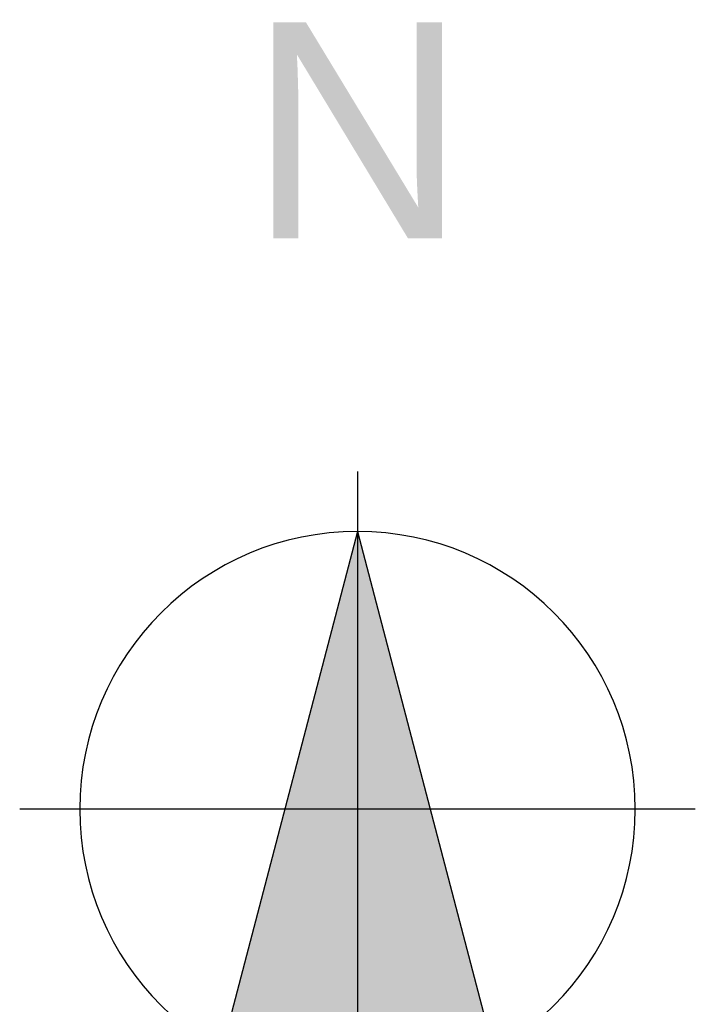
# Model space of a CAD drawing. Header units: millimetres. Extents: x 113452 to 163521, y 85995 to 132858.
# Tile 9 of 78: x 113452 to 115641, y 105010 to 108201. Entities that reach past the tile are written whole.
import ezdxf
from ezdxf.enums import TextEntityAlignment as Align

# ---------------------------------------------------------------- set-up
doc = ezdxf.new("R2010")
doc.units = ezdxf.units.MM
doc.header["$LTSCALE"] = 0.5
doc.header["$MEASUREMENT"] = 0
doc.linetypes.add('PLINE', pattern=[0])
doc.layers.add('878- Annen overflate_visuell informasjon(Nye konstruksjoner)', color=7, linetype='Continuous')
doc.styles.add('GENERATED_STYLE_1', font='arial.ttf')

# ---------------------------------------------------------------- blocks, each defined once
blk = doc.blocks.new('Nordsymbol[161]_1', base_point=(114546.4, 105642.5))
at = {"layer": '878- Annen overflate_visuell informasjon(Nye konstruksjoner)', "linetype": 'Continuous'}
blk.add_hatch(color=256, dxfattribs=at).paths.add_polyline_path([(114546.4, 106542.5), (114105.4, 104857.9), (114987.4, 104857.9)])
at = {"layer": '878- Annen overflate_visuell informasjon(Nye konstruksjoner)', "linetype": 'PLINE'}
for p, q in [((114546.4, 106736.9), (114546.4, 104548.1)), ((114546.4, 106542.5), (114105.4, 104857.9)), ((114546.4, 106542.5), (114987.4, 104857.9)), ((115640.8, 105642.5), (113452, 105642.5)), ((114105.4, 104857.9), (114987.4, 104857.9))]:
    blk.add_line(p, q, dxfattribs=at)
at = {"layer": '878- Annen overflate_visuell informasjon(Nye konstruksjoner)', "linetype": 'PLINE', "flags": 128}
blk.add_lwpolyline([(115446.4, 105642.5, 1), (113646.4, 105642.5, 1)], format="xyb", close=True, dxfattribs=at)
at = {"layer": '878- Annen overflate_visuell informasjon(Nye konstruksjoner)', "linetype": 'PLINE', "style": 'GENERATED_STYLE_1'}
blk.add_attdef('txt', text='', height=700, dxfattribs=at).set_placement((114546.4, 107282.5), align=Align.BOTTOM_CENTER)

msp = doc.modelspace()

# ---------------------------------------------------------------- block references
at = {"layer": '878- Annen overflate_visuell informasjon(Nye konstruksjoner)', "linetype": 'PLINE'}
ref = msp.add_blockref('Nordsymbol[161]_1', (114546.4, 105642.5), dxfattribs=at)
ref.add_attrib('txt', 'N', dxfattribs={"color": 7, "linetype": 'PLINE', "height": 700, "style": 'GENERATED_STYLE_1'}).set_placement((114546.4, 107282.5), align=Align.BOTTOM_CENTER)

doc.saveas('drawing.dxf')
